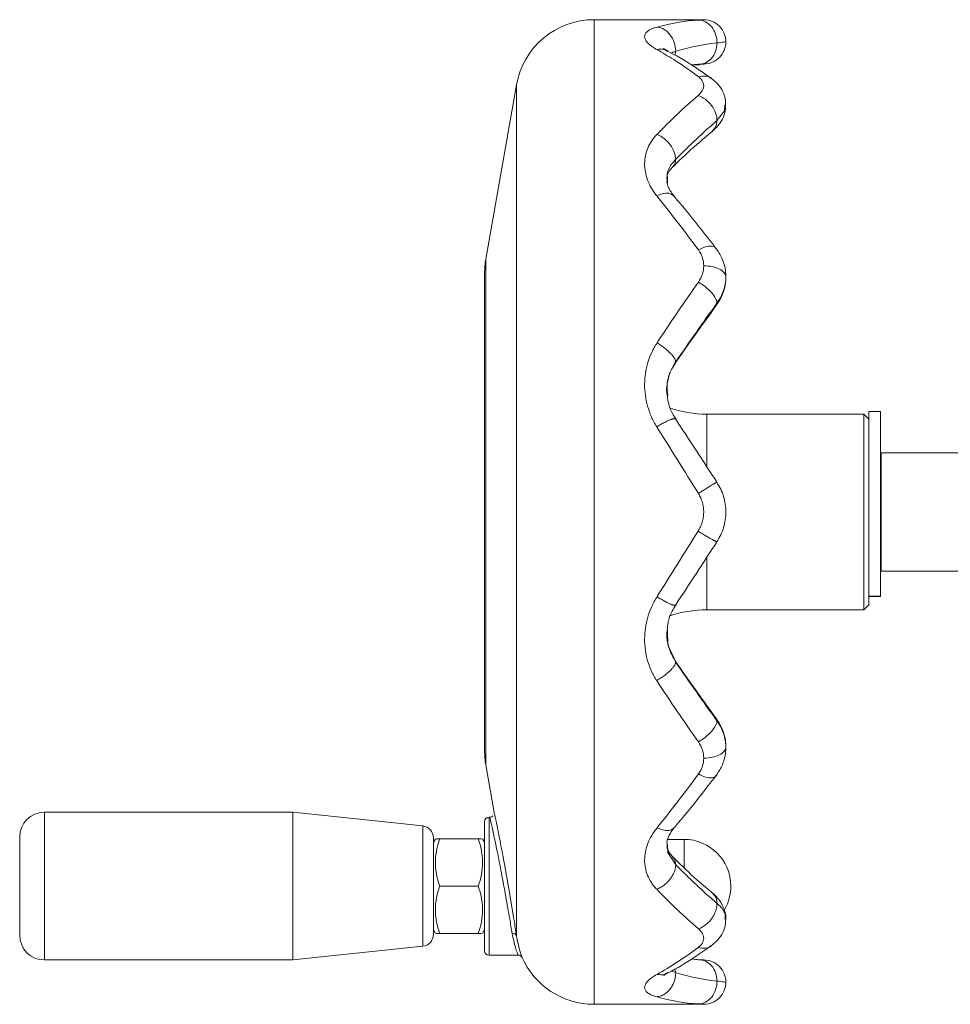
# Model space of a CAD drawing. Header units: millimetres. Extents: x -322 to 635, y -87 to 818.
# Tile 10 of 28: x -322 to -227, y 574 to 674. Entities that reach past the tile are written whole.
import ezdxf

# ---------------------------------------------------------------- set-up
doc = ezdxf.new("R2010")
doc.units = ezdxf.units.MM

msp = doc.modelspace()

# ---------------------------------------------------------------- linework, layer by layer
at = {"color": 7, "linetype": 'Continuous', "lineweight": 15}
for p, q in [((-252.26, 674.01), (-263.39, 674.01)), ((-255.11, 670.8), (-255.19, 670.42)), ((-253.5, 669.38), (-252.91, 669.42)), ((-252.91, 669.42), (-252.67, 669.44)), ((-271.27, 667.4), (-274.39, 649.7)), ((-274.51, 599.71), (-274.51, 648.31)), ((-255.18, 639.17), (-255.11, 639.25)), ((-234.31, 634.21), (-235.51, 634.21)), ((-235.51, 615.47), (-235.51, 634.21)), ((-234.31, 615.47), (-234.31, 634.21)), ((-236.01, 633.95), (-251.93, 633.95)), ((-235.51, 633.45), (-236.01, 633.95)), ((-236.01, 633.95), (-236.01, 614.07)), ((-221.86, 630.01), (-234.26, 630.01)), ((-234.26, 630.01), (-234.26, 618.01)), ((-234.26, 629.01), (-234.31, 629.01)), ((-234.31, 619.01), (-234.26, 619.01)), ((-234.26, 618.01), (-221.86, 618.01)), ((-235.51, 615.47), (-235.51, 614.57)), ((-235.51, 615.47), (-234.31, 615.47)), ((-235.51, 615.43), (-235.51, 615.47)), ((-235.51, 615.43), (-234.31, 615.43)), ((-234.31, 615.43), (-234.31, 615.47)), ((-251.93, 614.07), (-236.01, 614.07)), ((-236.01, 614.07), (-235.51, 614.57)), ((-255.17, 608.85), (-255.11, 608.76)), ((-274.39, 598.32), (-273.54, 593.48)), ((-293.99, 593.51), (-319.21, 593.51)), ((-280.79, 592.12), (-293.99, 593.51)), ((-293.99, 593.51), (-293.99, 578.51)), ((-273.98, 593.01), (-274.06, 593.01)), ((-274.51, 586.01), (-274.51, 592.56)), ((-321.71, 581.01), (-321.71, 591.01)), ((-279.71, 590.93), (-279.71, 586.01)), ((-279.51, 590.81), (-279.71, 590.46)), ((-275.15, 590.81), (-279.08, 590.81)), ((-274.51, 590.46), (-274.72, 590.81)), ((-254.26, 590.76), (-255.91, 590.76)), ((-279.71, 586.01), (-279.71, 581.09)), ((-275.15, 586.01), (-279.08, 586.01)), ((-274.51, 579.46), (-274.51, 586.01)), ((-279.71, 581.56), (-279.51, 581.2)), ((-275.15, 581.2), (-279.08, 581.2)), ((-274.72, 581.2), (-274.51, 581.56)), ((-293.99, 578.51), (-280.79, 579.9)), ((-274.06, 579.01), (-271.14, 579.01)), ((-319.21, 578.51), (-293.99, 578.51)), ((-255.19, 577.62), (-255.11, 577.21)), ((-263.39, 574.01), (-252.26, 574.01))]:
    msp.add_line(p, q, dxfattribs=at)
at = {"color": 8, "linetype": 'Continuous', "lineweight": 15}
for p, q in [((-263.39, 674.01), (-263.39, 574.01)), ((-253.55, 669.41), (-252.8, 669.48)), ((-271.27, 667.4), (-271.27, 580.96)), ((-255.95, 657.4), (-255.93, 657.76)), ((-274.39, 649.7), (-274.39, 598.32)), ((-251.02, 645.01), (-251.05, 644.94)), ((-251.02, 644.99), (-250.92, 645.21)), ((-251.93, 633.95), (-251.93, 628.63)), ((-251.93, 619.4), (-251.93, 614.07)), ((-251.02, 603.02), (-250.92, 602.8)), ((-319.21, 593.51), (-319.21, 578.51)), ((-274.06, 593.01), (-274.06, 586.01)), ((-280.79, 579.9), (-280.79, 592.12)), ((-254.26, 590.76), (-254.26, 587.92)), ((-274.06, 586.01), (-274.06, 579.01))]:
    msp.add_line(p, q, dxfattribs=at)
at = {"color": 8, "linetype": 'Continuous', "lineweight": 15, "flags": 128}
for points in [[(-250.12, 665.35), (-250.15, 664.74), (-250.92, 663.76), (-250.92, 663.76), (-250.92, 663.76)], [(-255.94, 612), (-255.89, 610.52), (-255.11, 608.76), (-255.11, 608.76), (-255.11, 608.76)], [(-255.93, 590.27), (-255.89, 589.42), (-255.11, 588.19), (-255.11, 588.19), (-255.11, 588.19)], [(-255.53, 577.42), (-255.11, 577.21), (-255.11, 577.21), (-255.11, 577.21)]]:
    msp.add_lwpolyline(points, dxfattribs=at)
at = {"color": 7, "linetype": 'Continuous', "lineweight": 15}
for centre, radius, start, end in [((-263.39, 666.01), 8, 90, 170), ((-266.51, 648.31), 8, 170, 180), ((-251.93, 645.95), 12, 251.2466, 270), ((-251.93, 602.07), 12, 90, 108.5898), ((-266.51, 599.71), 8, 180, 190), ((-319.21, 591.01), 2.5, 90, 180), ((-274.06, 592.56), 0.45, 90, 180), ((-280.91, 590.93), 1.2, 0, 84), ((-254.26, 586.01), 4.75, 0, 90), ((-254.26, 586.01), 4.75, 330.517, 0), ((-319.21, 581.01), 2.5, 180, 270), ((-280.91, 581.09), 1.2, 276, 0), ((-271.63, 580.81), 0.388, 22.1786, 102.4852), ((-274.06, 579.46), 0.45, 180, 270), ((-263.39, 582.01), 8, 203.3885, 270)]:
    msp.add_arc(centre, radius, start, end, dxfattribs=at)
for points in [[(-252.8, 673.97), (-252.45, 673.99), (-252.26, 674.01), (-252.26, 674.01)], [(-257, 673.26), (-255.6, 673.65), (-254.2, 673.89), (-252.8, 673.97)], [(-250.92, 671.65), (-252.31, 671.51), (-253.71, 671.23), (-255.11, 670.8)], [(-257, 662.36), (-255.61, 663.8), (-254.23, 665.11), (-252.84, 666.3)], [(-250.92, 663.76), (-252.31, 662.56), (-253.71, 661.25), (-255.11, 659.83)], [(-252.8, 650.62), (-254.21, 652.55), (-255.63, 654.39), (-257.04, 656.13)], [(-252.26, 649.01), (-252.26, 649.58), (-252.45, 650.14), (-252.8, 650.62)], [(-252.8, 647.36), (-252.45, 647.86), (-252.26, 648.43), (-252.26, 649.01)], [(-257, 641.19), (-255.6, 643.31), (-254.2, 645.37), (-252.8, 647.36)], [(-250.92, 645.21), (-252.31, 643.29), (-253.71, 641.29), (-255.11, 639.25)], [(-255.11, 633.42), (-253.71, 631.31), (-252.31, 629.17), (-250.92, 627.03)], [(-252.8, 625.89), (-254.21, 628.16), (-255.63, 630.43), (-257.04, 632.67)], [(-257, 615.41), (-255.61, 617.61), (-254.23, 619.83), (-252.84, 622.06)], [(-250.92, 620.99), (-252.31, 618.84), (-253.71, 616.7), (-255.11, 614.59)], [(-255.11, 608.76), (-253.71, 606.72), (-252.31, 604.73), (-250.92, 602.8)], [(-252.8, 600.65), (-254.21, 602.67), (-255.63, 604.75), (-257.04, 606.89)], [(-252.26, 599.01), (-252.26, 599.58), (-252.45, 600.16), (-252.8, 600.65)], [(-252.8, 597.4), (-252.45, 597.87), (-252.26, 598.43), (-252.26, 599.01)], [(-257, 591.93), (-255.6, 593.66), (-254.2, 595.49), (-252.8, 597.4)], [(-255.11, 588.19), (-253.71, 586.77), (-252.31, 585.45), (-250.92, 584.26)], [(-252.8, 581.68), (-254.21, 582.89), (-255.63, 584.23), (-257.04, 585.69)], [(-257, 577.05), (-255.61, 577.82), (-254.23, 578.73), (-252.84, 579.77)], [(-252.8, 578.54), (-252.46, 578.52), (-252.26, 578.51), (-252.26, 578.51)], [(-255.11, 577.21), (-253.71, 576.79), (-252.31, 576.51), (-250.92, 576.37)], [(-252.8, 574.04), (-254.21, 574.13), (-255.63, 574.37), (-257.04, 574.76)], [(-252.26, 574.01), (-252.26, 574.01), (-252.45, 574.02), (-252.8, 574.04)]]:
    msp.add_open_spline(points, degree=3, dxfattribs=at)
for points, knots in [([(-252.26, 674.01), (-251.97, 674.01), (-251.68, 673.95), (-251.13, 673.72), (-250.88, 673.56), (-250.46, 673.14), (-250.3, 672.89), (-250.07, 672.35), (-250.01, 672.05), (-250.01, 671.76)], [0, 0, 0, 0, 0.25, 0.25, 0.5, 0.5, 0.75, 0.75, 1, 1, 1, 1]), ([(-257.04, 670.99), (-257.14, 671.04), (-257.23, 671.1), (-257.41, 671.22), (-257.5, 671.27), (-257.73, 671.44), (-257.85, 671.56), (-258.06, 671.78), (-258.14, 671.89), (-258.24, 672.11), (-258.27, 672.21), (-258.26, 672.41), (-258.23, 672.51), (-258.12, 672.69), (-258.04, 672.77), (-257.84, 672.93), (-257.7, 673.01), (-257.38, 673.14), (-257.19, 673.2), (-257, 673.26)], [0, 0, 0, 0, 0.0625, 0.0625, 0.125, 0.125, 0.25, 0.25, 0.375, 0.375, 0.5, 0.5, 0.625, 0.625, 0.75, 0.75, 0.875, 0.875, 1, 1, 1, 1]), ([(-257, 673.26), (-256.75, 673.24), (-256.5, 673.15), (-256.04, 672.87), (-255.83, 672.68), (-255.48, 672.22), (-255.34, 671.96), (-255.16, 671.4), (-255.11, 671.1), (-255.11, 670.8)], [0, 0, 0, 0, 0.25, 0.25, 0.5, 0.5, 0.75, 0.75, 1, 1, 1, 1]), ([(-252.8, 673.97), (-252.55, 673.97), (-252.3, 673.9), (-251.84, 673.66), (-251.63, 673.49), (-251.28, 673.05), (-251.14, 672.8), (-250.96, 672.24), (-250.91, 671.94), (-250.92, 671.65)], [0, 0, 0, 0, 0.25, 0.25, 0.5, 0.5, 0.75, 0.75, 1, 1, 1, 1]), ([(-257.04, 670.99), (-256.78, 671.02), (-256.39, 671.07), (-256.08, 670.87), (-255.98, 670.81)], [0, 0, 0, 0, 0.664575, 1, 1, 1, 1]), ([(-255.91, 670.82), (-256.01, 670.88), (-256.2, 670.99), (-256.35, 671.11), (-256.34, 671.1), (-256.34, 671.09)], [0, 0, 0, 0, 0.37771, 0.792988, 1, 1, 1, 1]), ([(-250.92, 671.65), (-250.92, 671.36), (-250.97, 671.07), (-251.16, 670.53), (-251.3, 670.29), (-251.65, 669.89), (-251.86, 669.73), (-252.31, 669.52), (-252.56, 669.47), (-252.8, 669.48)], [0, 0, 0, 0, 0.25, 0.25, 0.5, 0.5, 0.75, 0.75, 1, 1, 1, 1]), ([(-250.01, 671.76), (-250.01, 671.46), (-250.07, 671.17), (-250.3, 670.62), (-250.46, 670.38), (-250.88, 669.96), (-251.13, 669.79), (-251.68, 669.57), (-251.97, 669.51), (-252.26, 669.51)], [0, 0, 0, 0, 0.25, 0.25, 0.5, 0.5, 0.75, 0.75, 1, 1, 1, 1]), ([(-250.01, 671.76), (-250.01, 671.76), (-250.09, 671.75), (-250.4, 671.71), (-250.63, 671.68), (-250.92, 671.65)], [0, 0, 0, 0, 0.5, 0.5, 1, 1, 1, 1]), ([(-252.8, 668.22), (-253.22, 668.53), (-254.06, 669.14), (-255.47, 670.08), (-256.46, 670.65), (-257.04, 670.99)], [0, 0, 0, 0, 0.296041, 0.592082, 1, 1, 1, 1]), ([(-251.49, 668.05), (-251.76, 668.24), (-252.93, 669.08), (-254.42, 670.04), (-255.65, 670.66), (-255.97, 670.82)], [0, 0, 0, 0, 0.185335, 0.787555, 1, 1, 1, 1]), ([(-252.26, 669.51), (-252.26, 669.51), (-252.31, 669.5), (-252.5, 669.49), (-252.63, 669.49), (-252.8, 669.48)], [0, 0, 0, 0, 0.5, 0.5, 1, 1, 1, 1]), ([(-252.84, 666.3), (-252.64, 666.51), (-252.24, 666.93), (-252.23, 667.58), (-252.54, 667.99), (-252.76, 668.18), (-252.8, 668.22)], [0, 0, 0, 0, 0.32433, 0.654434, 0.936736, 1, 1, 1, 1]), ([(-252.8, 668.22), (-252.56, 668.26), (-252.07, 668.34), (-251.58, 668.2), (-251.44, 668.01), (-251.43, 668)], [0, 0, 0, 0, 0.48361, 0.967223, 1, 1, 1, 1]), ([(-250.04, 665.37), (-250.05, 665.66), (-250.09, 666.28), (-250.51, 667.11), (-251.04, 667.7), (-251.32, 667.92), (-251.43, 668)], [0, 0, 0, 0, 0.274603, 0.5806376, 0.8471705, 1, 1, 1, 1]), ([(-252.84, 666.3), (-252.59, 666.22), (-252.33, 666.09), (-251.86, 665.75), (-251.65, 665.53), (-251.29, 665.06), (-251.15, 664.8), (-250.96, 664.27), (-250.91, 664.01), (-250.92, 663.76)], [0, 0, 0, 0, 0.25, 0.25, 0.5, 0.5, 0.75, 0.75, 1, 1, 1, 1]), ([(-251.34, 662.73), (-251.22, 662.84), (-250.91, 663.12), (-250.44, 663.71), (-250.07, 664.5), (-250.06, 665.07), (-250.05, 665.33)], [0, 0, 0, 0, 0.178729, 0.445727, 0.754359, 1, 1, 1, 1]), ([(-250.92, 663.76), (-250.94, 663.51), (-250.99, 663.07), (-251.28, 662.82), (-251.41, 662.7)], [0, 0, 0, 0, 0.546764, 1, 1, 1, 1]), ([(-257.04, 656.13), (-257.14, 656.26), (-257.23, 656.39), (-257.41, 656.65), (-257.5, 656.78), (-257.73, 657.18), (-257.85, 657.45), (-258.06, 658), (-258.14, 658.29), (-258.24, 658.84), (-258.27, 659.11), (-258.26, 659.66), (-258.23, 659.93), (-258.12, 660.46), (-258.04, 660.72), (-257.84, 661.22), (-257.7, 661.46), (-257.38, 661.92), (-257.19, 662.15), (-257, 662.37)], [0, 0, 0, 0, 0.0625, 0.0625, 0.125, 0.125, 0.25, 0.25, 0.375, 0.375, 0.5, 0.5, 0.625, 0.625, 0.75, 0.75, 0.875, 0.875, 1, 1, 1, 1]), ([(-257, 662.36), (-256.75, 662.26), (-256.5, 662.11), (-256.04, 661.74), (-255.83, 661.53), (-255.48, 661.06), (-255.34, 660.8), (-255.16, 660.3), (-255.11, 660.05), (-255.11, 659.83)], [0, 0, 0, 0, 0.25, 0.25, 0.5, 0.5, 0.75, 0.75, 1, 1, 1, 1]), ([(-255.43, 659.03), (-255.4, 659.05), (-254.58, 659.88), (-253.22, 661.15), (-251.91, 662.23), (-251.38, 662.67)], [0, 0, 0, 0, 0.0195566, 0.6057446, 1, 1, 1, 1]), ([(-255.99, 657.77), (-256, 657.84), (-256.02, 658.13), (-255.86, 658.46), (-255.66, 658.76), (-255.45, 658.99), (-255.38, 659.08)], [0, 0, 0, 0, 0.160157, 0.638954, 0.866293, 1, 1, 1, 1]), ([(-255.11, 659.83), (-255.13, 659.6), (-255.15, 659.31), (-255.36, 659.15), (-255.41, 659.11)], [0, 0, 0, 0, 0.754299, 1, 1, 1, 1]), ([(-255.26, 656.07), (-255.37, 656.22), (-255.62, 656.54), (-255.88, 657.03), (-256, 657.43), (-256, 657.67), (-255.99, 657.76)], [0, 0, 0, 0, 0.214954, 0.461336, 0.79174, 1, 1, 1, 1]), ([(-257.04, 656.13), (-256.79, 656.23), (-256.28, 656.42), (-255.64, 656.39), (-255.4, 656.18), (-255.29, 656.08)], [0, 0, 0, 0, 0.343465, 0.686927, 1, 1, 1, 1]), ([(-251.02, 650.78), (-251.28, 651.13), (-252.41, 652.6), (-253.83, 654.38), (-254.99, 655.74), (-255.29, 656.08)], [0, 0, 0, 0, 0.1861231, 0.7918517, 1, 1, 1, 1]), ([(-250.03, 647.91), (-250.03, 648.1), (-250.04, 648.68), (-250.31, 649.65), (-250.73, 650.41), (-250.99, 650.75), (-251.01, 650.78)], [0, 0, 0, 0, 0.1932454, 0.5724968, 0.9558149, 1, 1, 1, 1]), ([(-250.01, 647.88), (-250.01, 648.03), (-250.07, 648.18), (-250.3, 648.45), (-250.46, 648.57), (-250.88, 648.78), (-251.13, 648.87), (-251.68, 648.98), (-251.97, 649.01), (-252.26, 649.01)], [0, 0, 0, 0, 0.25, 0.25, 0.5, 0.5, 0.75, 0.75, 1, 1, 1, 1]), ([(-250.92, 645.21), (-250.91, 645.35), (-250.96, 645.52), (-251.14, 645.88), (-251.28, 646.08), (-251.63, 646.48), (-251.84, 646.68), (-252.3, 647.05), (-252.55, 647.22), (-252.8, 647.36)], [0, 0, 0, 0, 0.25, 0.25, 0.5, 0.5, 0.75, 0.75, 1, 1, 1, 1]), ([(-250.99, 645), (-250.83, 645.23), (-250.44, 645.8), (-250.11, 646.75), (-250.01, 647.55), (-250.01, 647.89), (-250.01, 647.95)], [0, 0, 0, 0, 0.2682827, 0.6518647, 0.9390772, 1, 1, 1, 1]), ([(-250.01, 647.88), (-250.01, 647.42), (-250.09, 646.95), (-250.4, 646.05), (-250.63, 645.62), (-250.92, 645.21)], [0, 0, 0, 0, 0.5, 0.5, 1, 1, 1, 1]), ([(-255.15, 639.13), (-255.13, 639.17), (-254.27, 640.41), (-252.89, 642.38), (-251.52, 644.24), (-250.99, 644.97)], [0, 0, 0, 0, 0.017746, 0.613656, 1, 1, 1, 1]), ([(-257.04, 632.67), (-257.14, 632.84), (-257.23, 633), (-257.41, 633.34), (-257.5, 633.51), (-257.73, 634.03), (-257.85, 634.39), (-258.06, 635.12), (-258.14, 635.49), (-258.24, 636.24), (-258.27, 636.61), (-258.26, 637.35), (-258.23, 637.72), (-258.12, 638.46), (-258.04, 638.83), (-257.84, 639.53), (-257.7, 639.88), (-257.38, 640.55), (-257.19, 640.87), (-257, 641.19)], [0, 0, 0, 0, 0.0625, 0.0625, 0.125, 0.125, 0.25, 0.25, 0.375, 0.375, 0.5, 0.5, 0.625, 0.625, 0.75, 0.75, 0.875, 0.875, 1, 1, 1, 1]), ([(-255.11, 639.25), (-255.11, 639.27), (-255.11, 639.31), (-255.13, 639.37), (-255.15, 639.44), (-255.18, 639.52), (-255.23, 639.61), (-255.29, 639.71), (-255.37, 639.81), (-255.46, 639.93), (-255.57, 640.05), (-255.69, 640.18), (-255.84, 640.32), (-255.99, 640.46), (-256.17, 640.61), (-256.36, 640.76), (-256.56, 640.9), (-256.78, 641.05), (-256.93, 641.14), (-257, 641.19)], [0, 0, 0, 0, 0.042769, 0.087542, 0.13432, 0.183104, 0.233895, 0.286692, 0.341496, 0.398308, 0.457128, 0.517956, 0.580793, 0.645639, 0.712493, 0.781356, 0.852228, 0.92511, 1, 1, 1, 1]), ([(-255.95, 635.81), (-255.97, 635.92), (-256.07, 636.43), (-255.95, 637.35), (-255.64, 638.35), (-255.27, 638.92), (-255.13, 639.14)], [0, 0, 0, 0, 0.092978, 0.432703, 0.779997, 1, 1, 1, 1]), ([(-255.11, 633.46), (-255.2, 633.6), (-255.5, 634.09), (-255.84, 634.87), (-255.92, 635.53), (-255.95, 635.81)], [0, 0, 0, 0, 0.19379, 0.65815, 1, 1, 1, 1]), ([(-255.11, 633.42), (-255.11, 633.43), (-255.11, 633.45), (-255.13, 633.47), (-255.15, 633.48), (-255.18, 633.49), (-255.23, 633.49), (-255.3, 633.49), (-255.37, 633.47), (-255.47, 633.44), (-255.58, 633.41), (-255.71, 633.36), (-255.85, 633.3), (-256.01, 633.22), (-256.19, 633.14), (-256.39, 633.04), (-256.59, 632.93), (-256.81, 632.81), (-256.96, 632.72), (-257.04, 632.67)], [0, 0, 0, 0, 0.0427929, 0.0875889, 0.1343881, 0.183191, 0.2339975, 0.286808, 0.3416225, 0.3984412, 0.457264, 0.5180911, 0.5809225, 0.6457582, 0.7125982, 0.7814425, 0.8522909, 0.9251435, 1, 1, 1, 1]), ([(-250.92, 627.03), (-250.92, 627.03), (-250.92, 627.03), (-250.93, 627.03), (-250.95, 627.02), (-250.99, 627), (-251.03, 626.98), (-251.09, 626.95), (-251.16, 626.91), (-251.24, 626.86), (-251.34, 626.8), (-251.46, 626.73), (-251.58, 626.66), (-251.72, 626.57), (-251.88, 626.48), (-252.04, 626.37), (-252.22, 626.26), (-252.41, 626.14), (-252.6, 626.02), (-252.74, 625.93), (-252.8, 625.89)], [0, 0, 0, 0, 0.043546, 0.088502, 0.134869, 0.182648, 0.231839, 0.282443, 0.334461, 0.387892, 0.442737, 0.498996, 0.55667, 0.615759, 0.676262, 0.738181, 0.801514, 0.866261, 0.932424, 1, 1, 1, 1]), ([(-250.92, 627.03), (-250.78, 626.79), (-250.64, 626.56), (-250.41, 626.08), (-250.32, 625.84), (-250.17, 625.33), (-250.11, 625.06), (-250.03, 624.53), (-250.01, 624.27), (-250.01, 623.74), (-250.03, 623.48), (-250.11, 622.95), (-250.17, 622.69), (-250.32, 622.18), (-250.41, 621.93), (-250.64, 621.45), (-250.78, 621.22), (-250.92, 620.99)], [0, 0, 0, 0, 0.125, 0.125, 0.25, 0.25, 0.375, 0.375, 0.5, 0.5, 0.625, 0.625, 0.75, 0.75, 0.875, 0.875, 1, 1, 1, 1]), ([(-252.84, 622.06), (-252.76, 622.21), (-252.67, 622.35), (-252.53, 622.65), (-252.47, 622.81), (-252.37, 623.13), (-252.33, 623.3), (-252.28, 623.63), (-252.27, 623.8), (-252.26, 624.13), (-252.27, 624.3), (-252.32, 624.64), (-252.35, 624.8), (-252.44, 625.13), (-252.5, 625.28), (-252.64, 625.59), (-252.72, 625.74), (-252.8, 625.89)], [0, 0, 0, 0, 0.125, 0.125, 0.25, 0.25, 0.375, 0.375, 0.5, 0.5, 0.625, 0.625, 0.75, 0.75, 0.875, 0.875, 1, 1, 1, 1]), ([(-250.92, 620.99), (-250.92, 620.99), (-250.92, 620.98), (-250.93, 620.99), (-250.95, 620.99), (-250.99, 621.01), (-251.04, 621.03), (-251.1, 621.06), (-251.18, 621.1), (-251.27, 621.15), (-251.38, 621.21), (-251.51, 621.28), (-251.66, 621.36), (-251.82, 621.46), (-252, 621.56), (-252.19, 621.67), (-252.4, 621.8), (-252.62, 621.93), (-252.77, 622.02), (-252.84, 622.06)], [0, 0, 0, 0, 0.042792, 0.087586, 0.134384, 0.183186, 0.233992, 0.286802, 0.341616, 0.398435, 0.457258, 0.518085, 0.580917, 0.645753, 0.712594, 0.781439, 0.852288, 0.925142, 1, 1, 1, 1]), ([(-257.04, 606.89), (-257.14, 607.05), (-257.23, 607.21), (-257.41, 607.53), (-257.5, 607.69), (-257.73, 608.2), (-257.85, 608.54), (-258.06, 609.25), (-258.14, 609.62), (-258.24, 610.36), (-258.27, 610.73), (-258.26, 611.47), (-258.23, 611.84), (-258.12, 612.59), (-258.04, 612.96), (-257.84, 613.69), (-257.7, 614.04), (-257.38, 614.74), (-257.19, 615.07), (-257, 615.41)], [0, 0, 0, 0, 0.0625, 0.0625, 0.125, 0.125, 0.25, 0.25, 0.375, 0.375, 0.5, 0.5, 0.625, 0.625, 0.75, 0.75, 0.875, 0.875, 1, 1, 1, 1]), ([(-255.11, 614.59), (-255.11, 614.58), (-255.11, 614.57), (-255.13, 614.55), (-255.15, 614.53), (-255.18, 614.53), (-255.23, 614.53), (-255.29, 614.54), (-255.37, 614.56), (-255.46, 614.59), (-255.57, 614.63), (-255.69, 614.68), (-255.84, 614.75), (-255.99, 614.83), (-256.17, 614.92), (-256.36, 615.02), (-256.56, 615.14), (-256.78, 615.27), (-256.93, 615.36), (-257, 615.41)], [0, 0, 0, 0, 0.042769, 0.087542, 0.13432, 0.183104, 0.233895, 0.286692, 0.341496, 0.398308, 0.457128, 0.517956, 0.580793, 0.645639, 0.712493, 0.781356, 0.852228, 0.92511, 1, 1, 1, 1]), ([(-255.97, 611.99), (-255.95, 612.25), (-255.91, 612.91), (-255.58, 613.78), (-255.23, 614.35), (-255.11, 614.56)], [0, 0, 0, 0, 0.288435, 0.745407, 1, 1, 1, 1]), ([(-255.13, 608.87), (-255.22, 609.01), (-255.53, 609.49), (-255.88, 610.36), (-256.06, 611.29), (-255.99, 611.84), (-255.97, 611.99)], [0, 0, 0, 0, 0.147001, 0.501601, 0.866506, 1, 1, 1, 1]), ([(-255.11, 608.76), (-255.11, 608.75), (-255.11, 608.71), (-255.13, 608.65), (-255.15, 608.58), (-255.18, 608.5), (-255.23, 608.42), (-255.3, 608.32), (-255.37, 608.22), (-255.47, 608.11), (-255.58, 607.99), (-255.71, 607.86), (-255.85, 607.73), (-256.01, 607.59), (-256.19, 607.45), (-256.39, 607.3), (-256.59, 607.16), (-256.81, 607.02), (-256.96, 606.93), (-257.04, 606.89)], [0, 0, 0, 0, 0.042793, 0.087589, 0.134388, 0.183191, 0.233998, 0.286808, 0.341623, 0.398441, 0.457264, 0.518091, 0.580923, 0.645758, 0.712598, 0.781442, 0.852291, 0.925143, 1, 1, 1, 1]), ([(-250.99, 603.04), (-251.01, 603.07), (-251.86, 604.21), (-253.24, 606.14), (-254.61, 608.11), (-255.15, 608.89)], [0, 0, 0, 0, 0.017241, 0.609538, 1, 1, 1, 1]), ([(-250.03, 600.2), (-250.03, 600.4), (-250.05, 600.9), (-250.28, 601.79), (-250.64, 602.55), (-250.93, 602.94), (-250.99, 603.02)], [0, 0, 0, 0, 0.1991021, 0.5049485, 0.8995954, 1, 1, 1, 1]), ([(-250.92, 602.8), (-250.91, 602.67), (-250.96, 602.5), (-251.14, 602.14), (-251.28, 601.94), (-251.63, 601.54), (-251.84, 601.34), (-252.3, 600.97), (-252.55, 600.8), (-252.8, 600.65)], [0, 0, 0, 0, 0.25, 0.25, 0.5, 0.5, 0.75, 0.75, 1, 1, 1, 1]), ([(-250.92, 602.8), (-250.63, 602.4), (-250.4, 601.96), (-250.09, 601.06), (-250.01, 600.59), (-250.01, 600.13)], [0, 0, 0, 0, 0.5, 0.5, 1, 1, 1, 1]), ([(-250.01, 600.13), (-250.01, 599.98), (-250.07, 599.84), (-250.3, 599.57), (-250.46, 599.44), (-250.88, 599.23), (-251.13, 599.15), (-251.68, 599.04), (-251.97, 599.01), (-252.26, 599.01)], [0, 0, 0, 0, 0.25, 0.25, 0.5, 0.5, 0.75, 0.75, 1, 1, 1, 1]), ([(-251.2, 596.99), (-250.99, 597.26), (-250.56, 597.83), (-250.19, 598.77), (-250.03, 599.57), (-250.02, 599.97), (-250.02, 600.11)], [0, 0, 0, 0, 0.2983, 0.637273, 0.873722, 1, 1, 1, 1]), ([(-255.28, 591.92), (-255.26, 591.95), (-254.36, 592.99), (-252.94, 594.74), (-251.54, 596.56), (-251.02, 597.24)], [0, 0, 0, 0, 0.017333, 0.630141, 1, 1, 1, 1]), ([(-273.66, 593.16), (-273.69, 593.13), (-273.75, 593.07), (-273.87, 593.01), (-273.95, 593.02), (-273.98, 593.02)], [0, 0, 0, 0, 0.30486, 0.753824, 1, 1, 1, 1]), ([(-273.54, 593.48), (-273.54, 593.5), (-273.57, 593.63), (-273.45, 593.08), (-273.19, 591.85), (-272.8, 589.9), (-272.36, 587.52), (-271.91, 584.96), (-271.54, 582.65), (-271.35, 581.47), (-271.27, 580.96)], [0, 0, 0, 0, 0.021031, 0.161101, 0.301598, 0.444671, 0.590629, 0.738247, 0.885865, 1, 1, 1, 1]), ([(-257.04, 585.69), (-257.14, 585.8), (-257.23, 585.91), (-257.41, 586.13), (-257.5, 586.25), (-257.73, 586.6), (-257.85, 586.84), (-258.06, 587.34), (-258.14, 587.6), (-258.24, 588.13), (-258.27, 588.4), (-258.26, 588.95), (-258.23, 589.22), (-258.12, 589.78), (-258.04, 590.06), (-257.84, 590.61), (-257.7, 590.88), (-257.38, 591.41), (-257.19, 591.67), (-257, 591.93)], [0, 0, 0, 0, 0.0625, 0.0625, 0.125, 0.125, 0.25, 0.25, 0.375, 0.375, 0.5, 0.5, 0.625, 0.625, 0.75, 0.75, 0.875, 0.875, 1, 1, 1, 1]), ([(-255.29, 591.94), (-255.4, 591.84), (-255.63, 591.64), (-256.26, 591.63), (-256.75, 591.83), (-257, 591.93)], [0, 0, 0, 0, 0.308082, 0.654041, 1, 1, 1, 1]), ([(-255.99, 590.27), (-255.99, 590.35), (-256.01, 590.61), (-255.83, 591.11), (-255.57, 591.54), (-255.33, 591.86), (-255.25, 591.96)], [0, 0, 0, 0, 0.203486, 0.59638, 0.865841, 1, 1, 1, 1]), ([(-279.08, 590.81), (-279.34, 590.03), (-279.51, 589.23), (-279.51, 588.21), (-279.5, 588.01), (-279.46, 587.6), (-279.43, 587.4), (-279.32, 586.8), (-279.21, 586.4), (-279.08, 586.01)], [0, 0, 0, 0, 0.5, 0.5, 0.625, 0.625, 0.75, 0.75, 1, 1, 1, 1]), ([(-279.42, 590.81), (-279.41, 590.81), (-279.4, 590.81), (-279.14, 590.81), (-279.08, 590.81)], [0, 0, 0, 0, 0.760709, 1, 1, 1, 1]), ([(-275.15, 586.01), (-274.89, 586.79), (-274.72, 587.59), (-274.72, 588.61), (-274.73, 588.82), (-274.77, 589.22), (-274.8, 589.42), (-274.91, 590.03), (-275.02, 590.42), (-275.15, 590.81)], [0, 0, 0, 0, 0.5, 0.5, 0.625, 0.625, 0.75, 0.75, 1, 1, 1, 1]), ([(-275.15, 590.81), (-275.09, 590.81), (-274.83, 590.81), (-274.82, 590.81), (-274.81, 590.81)], [0, 0, 0, 0, 0.239291, 1, 1, 1, 1]), ([(-255.38, 588.94), (-255.47, 589.05), (-255.67, 589.27), (-255.89, 589.62), (-256, 589.89), (-255.99, 590.16), (-255.99, 590.27)], [0, 0, 0, 0, 0.193886, 0.414921, 0.7715, 1, 1, 1, 1]), ([(-251.39, 585.34), (-251.41, 585.35), (-252.21, 585.99), (-253.56, 587.17), (-254.89, 588.48), (-255.42, 589)], [0, 0, 0, 0, 0.013859, 0.604464, 1, 1, 1, 1]), ([(-255.11, 588.19), (-255.11, 588.15), (-255.11, 588.07), (-255.13, 587.94), (-255.15, 587.81), (-255.18, 587.66), (-255.23, 587.51), (-255.3, 587.36), (-255.37, 587.19), (-255.47, 587.03), (-255.58, 586.86), (-255.71, 586.69), (-255.85, 586.52), (-256.01, 586.35), (-256.19, 586.19), (-256.39, 586.05), (-256.59, 585.91), (-256.81, 585.79), (-256.96, 585.73), (-257.04, 585.69)], [0, 0, 0, 0, 0.042793, 0.087589, 0.134388, 0.183191, 0.233998, 0.286808, 0.341623, 0.398441, 0.457264, 0.518091, 0.580923, 0.645758, 0.712598, 0.781442, 0.852291, 0.925143, 1, 1, 1, 1]), ([(-255.41, 588.91), (-255.36, 588.87), (-255.16, 588.71), (-255.13, 588.41), (-255.11, 588.19)], [0, 0, 0, 0, 0.261072, 1, 1, 1, 1]), ([(-279.08, 586.01), (-279.34, 585.22), (-279.51, 584.43), (-279.51, 583.41), (-279.5, 583.2), (-279.46, 582.79), (-279.43, 582.59), (-279.32, 581.99), (-279.21, 581.59), (-279.08, 581.2)], [0, 0, 0, 0, 0.5, 0.5, 0.625, 0.625, 0.75, 0.75, 1, 1, 1, 1]), ([(-275.15, 581.2), (-274.89, 581.99), (-274.72, 582.78), (-274.72, 583.8), (-274.73, 584.01), (-274.77, 584.42), (-274.8, 584.62), (-274.91, 585.22), (-275.02, 585.62), (-275.15, 586.01)], [0, 0, 0, 0, 0.5, 0.5, 0.625, 0.625, 0.75, 0.75, 1, 1, 1, 1]), ([(-251.41, 585.32), (-251.28, 585.2), (-250.99, 584.94), (-250.94, 584.5), (-250.92, 584.26)], [0, 0, 0, 0, 0.44508, 1, 1, 1, 1]), ([(-250.02, 582.65), (-250.02, 582.67), (-249.97, 583.01), (-250.16, 583.67), (-250.54, 584.46), (-251.03, 585.01), (-251.25, 585.21), (-251.33, 585.28)], [0, 0, 0, 0, 0.020094, 0.327559, 0.629675, 0.867781, 1, 1, 1, 1]), ([(-250.92, 584.26), (-250.92, 584.21), (-250.92, 584.13), (-250.93, 583.99), (-250.95, 583.84), (-250.99, 583.69), (-251.03, 583.53), (-251.09, 583.37), (-251.16, 583.2), (-251.24, 583.04), (-251.34, 582.87), (-251.46, 582.71), (-251.58, 582.54), (-251.72, 582.39), (-251.88, 582.24), (-252.04, 582.1), (-252.22, 581.97), (-252.41, 581.85), (-252.6, 581.75), (-252.74, 581.7), (-252.8, 581.68)], [0, 0, 0, 0, 0.043546, 0.088502, 0.134869, 0.182648, 0.231839, 0.282443, 0.334461, 0.387892, 0.442737, 0.498996, 0.55667, 0.615759, 0.676262, 0.738181, 0.801514, 0.866261, 0.932424, 1, 1, 1, 1]), ([(-251.46, 579.98), (-251.33, 580.09), (-251.01, 580.35), (-250.51, 580.92), (-250.09, 581.73), (-250.05, 582.34), (-250.02, 582.65)], [0, 0, 0, 0, 0.183525, 0.424823, 0.715673, 1, 1, 1, 1]), ([(-279.08, 581.2), (-279.14, 581.2), (-279.4, 581.2), (-279.41, 581.2), (-279.42, 581.2)], [0, 0, 0, 0, 0.239291, 1, 1, 1, 1]), ([(-274.81, 581.2), (-274.82, 581.2), (-274.83, 581.2), (-275.09, 581.2), (-275.15, 581.2)], [0, 0, 0, 0, 0.760709, 1, 1, 1, 1]), ([(-252.84, 579.77), (-252.76, 579.83), (-252.67, 579.9), (-252.53, 580.05), (-252.47, 580.12), (-252.37, 580.28), (-252.33, 580.36), (-252.28, 580.52), (-252.27, 580.6), (-252.26, 580.77), (-252.27, 580.85), (-252.32, 581.02), (-252.35, 581.11), (-252.44, 581.28), (-252.5, 581.36), (-252.64, 581.52), (-252.72, 581.6), (-252.8, 581.68)], [0, 0, 0, 0, 0.125, 0.125, 0.25, 0.25, 0.375, 0.375, 0.5, 0.5, 0.625, 0.625, 0.75, 0.75, 0.875, 0.875, 1, 1, 1, 1]), ([(-271.13, 579), (-271.12, 579.01), (-271.06, 579.02), (-270.97, 578.99), (-270.87, 578.95), (-270.8, 578.89), (-270.75, 578.83), (-270.72, 578.78), (-270.7, 578.75), (-270.69, 578.74), (-270.69, 578.73), (-270.69, 578.73), (-270.69, 578.72), (-270.69, 578.72), (-270.69, 578.72), (-270.69, 578.72)], [0, 0, 0, 0, 0.03753, 0.225161, 0.381355, 0.513155, 0.621055, 0.703373, 0.749258, 0.772736, 0.791011, 0.816157, 0.863608, 0.990752, 1, 1, 1, 1]), ([(-255.95, 577.18), (-255.92, 577.19), (-255, 577.65), (-253.52, 578.54), (-252.07, 579.57), (-251.5, 579.98)], [0, 0, 0, 0, 0.017455, 0.615534, 1, 1, 1, 1]), ([(-251.47, 579.98), (-251.47, 579.98), (-251.61, 579.8), (-252.1, 579.66), (-252.59, 579.73), (-252.84, 579.77)], [0, 0, 0, 0, 0.0072506, 0.5036278, 1, 1, 1, 1]), ([(-252.67, 578.54), (-252.69, 578.54), (-252.96, 578.55), (-253.22, 578.59), (-253.47, 578.63)], [0, 0, 0, 0, 0.0807977, 1, 1, 1, 1]), ([(-252.8, 578.54), (-252.56, 578.55), (-252.31, 578.49), (-251.86, 578.28), (-251.65, 578.13), (-251.3, 577.72), (-251.16, 577.48), (-250.97, 576.95), (-250.92, 576.66), (-250.92, 576.37)], [0, 0, 0, 0, 0.25, 0.25, 0.5, 0.5, 0.75, 0.75, 1, 1, 1, 1]), ([(-252.26, 578.51), (-251.97, 578.51), (-251.68, 578.45), (-251.13, 578.22), (-250.88, 578.06), (-250.46, 577.64), (-250.3, 577.39), (-250.07, 576.85), (-250.01, 576.55), (-250.01, 576.26)], [0, 0, 0, 0, 0.25, 0.25, 0.5, 0.5, 0.75, 0.75, 1, 1, 1, 1]), ([(-257.04, 574.76), (-257.14, 574.79), (-257.23, 574.82), (-257.41, 574.89), (-257.5, 574.92), (-257.73, 575.02), (-257.85, 575.1), (-258.06, 575.26), (-258.14, 575.34), (-258.24, 575.52), (-258.27, 575.62), (-258.26, 575.82), (-258.23, 575.92), (-258.12, 576.14), (-258.04, 576.25), (-257.84, 576.48), (-257.7, 576.59), (-257.38, 576.82), (-257.19, 576.94), (-257, 577.05)], [0, 0, 0, 0, 0.0625, 0.0625, 0.125, 0.125, 0.25, 0.25, 0.375, 0.375, 0.5, 0.5, 0.625, 0.625, 0.75, 0.75, 0.875, 0.875, 1, 1, 1, 1]), ([(-255.11, 577.21), (-255.11, 577.16), (-255.11, 577.06), (-255.13, 576.9), (-255.15, 576.74), (-255.18, 576.57), (-255.23, 576.39), (-255.3, 576.21), (-255.37, 576.04), (-255.47, 575.86), (-255.58, 575.68), (-255.71, 575.51), (-255.85, 575.36), (-256.01, 575.21), (-256.19, 575.07), (-256.39, 574.96), (-256.59, 574.87), (-256.81, 574.8), (-256.96, 574.78), (-257.04, 574.76)], [0, 0, 0, 0, 0.042793, 0.087589, 0.134388, 0.183191, 0.233998, 0.286808, 0.341623, 0.398441, 0.457264, 0.518091, 0.580923, 0.645758, 0.712598, 0.781442, 0.852291, 0.925143, 1, 1, 1, 1]), ([(-255.97, 577.22), (-256.07, 577.15), (-256.36, 576.96), (-256.74, 577.02), (-257, 577.05)], [0, 0, 0, 0, 0.330952, 1, 1, 1, 1]), ([(-256.34, 576.93), (-256.33, 576.94), (-256.31, 576.96), (-256.07, 577.1), (-255.91, 577.2), (-255.89, 577.21)], [0, 0, 0, 0, 0.5041527, 0.9210388, 1, 1, 1, 1]), ([(-250.92, 576.37), (-250.91, 576.07), (-250.96, 575.77), (-251.14, 575.22), (-251.28, 574.96), (-251.63, 574.53), (-251.84, 574.36), (-252.3, 574.12), (-252.55, 574.05), (-252.8, 574.04)], [0, 0, 0, 0, 0.25, 0.25, 0.5, 0.5, 0.75, 0.75, 1, 1, 1, 1]), ([(-250.01, 576.26), (-250.01, 575.96), (-250.07, 575.67), (-250.3, 575.12), (-250.46, 574.88), (-250.88, 574.46), (-251.13, 574.29), (-251.68, 574.07), (-251.97, 574.01), (-252.26, 574.01)], [0, 0, 0, 0, 0.25, 0.25, 0.5, 0.5, 0.75, 0.75, 1, 1, 1, 1]), ([(-250.92, 576.37), (-250.63, 576.34), (-250.4, 576.31), (-250.09, 576.27), (-250.01, 576.26), (-250.01, 576.26)], [0, 0, 0, 0, 0.5, 0.5, 1, 1, 1, 1])]:
    msp.add_open_spline(points, degree=3, knots=knots, dxfattribs=at)
at = {"color": 8, "linetype": 'Continuous', "lineweight": 15}
for points, knots in [([(-255.11, 670.81), (-255.11, 670.81), (-255.2, 670.72), (-255.42, 670.73), (-255.51, 670.64), (-255.55, 670.61)], [0, 0, 0, 0, 0.000063, 0.579465, 1, 1, 1, 1]), ([(-255.11, 659.83), (-255.11, 659.83), (-255.2, 659.7), (-255.64, 659.27), (-256.02, 658.56), (-255.95, 657.95), (-255.93, 657.77)], [0, 0, 0, 0, 0.000022, 0.1941778, 0.7596747, 1, 1, 1, 1]), ([(-251.03, 650.77), (-251.04, 650.79), (-251.08, 650.94), (-251.44, 651.03), (-252.05, 650.98), (-252.55, 650.74), (-252.8, 650.62)], [0, 0, 0, 0, 0.049804, 0.366536, 0.683267, 1, 1, 1, 1]), ([(-255.11, 639.25), (-255.11, 639.25), (-255.22, 639.09), (-255.61, 638.42), (-256.06, 637.26), (-255.96, 636.24), (-255.91, 635.79)], [0, 0, 0, 0, 0.000015, 0.163512, 0.639712, 1, 1, 1, 1]), ([(-251.03, 597.26), (-251.03, 597.23), (-251.08, 597.07), (-251.44, 596.99), (-252.05, 597.04), (-252.55, 597.28), (-252.8, 597.4)], [0, 0, 0, 0, 0.056553, 0.371035, 0.685516, 1, 1, 1, 1]), ([(-271.71, 581.19), (-271.79, 581.67), (-271.98, 582.78), (-272.35, 584.95), (-272.8, 587.36), (-273.24, 589.6), (-273.63, 591.43), (-273.89, 592.58), (-274.01, 593.1), (-273.98, 592.98), (-273.98, 592.96)], [0, 0, 0, 0, 0.114206, 0.261923, 0.409645, 0.555705, 0.698889, 0.839523, 0.97976, 1, 1, 1, 1]), ([(-250.92, 584.26), (-250.92, 584.26), (-250.85, 584.19), (-250.48, 583.86), (-250.01, 583.28), (-250.09, 582.82), (-250.12, 582.67)], [0, 0, 0, 0, 0.000018, 0.124724, 0.703398, 1, 1, 1, 1]), ([(-271.14, 579.1), (-271.13, 579.08), (-271.1, 579), (-271.38, 579.66), (-271.6, 580.68), (-271.71, 581.19)], [0, 0, 0, 0, 0.163478, 0.581738, 1, 1, 1, 1]), ([(-271.27, 580.96), (-271.17, 580.44), (-270.96, 579.4), (-270.69, 578.73), (-270.72, 578.81), (-270.73, 578.84)], [0, 0, 0, 0, 0.415372, 0.834887, 1, 1, 1, 1])]:
    msp.add_open_spline(points, degree=3, knots=knots, dxfattribs=at)

doc.saveas('drawing.dxf')
